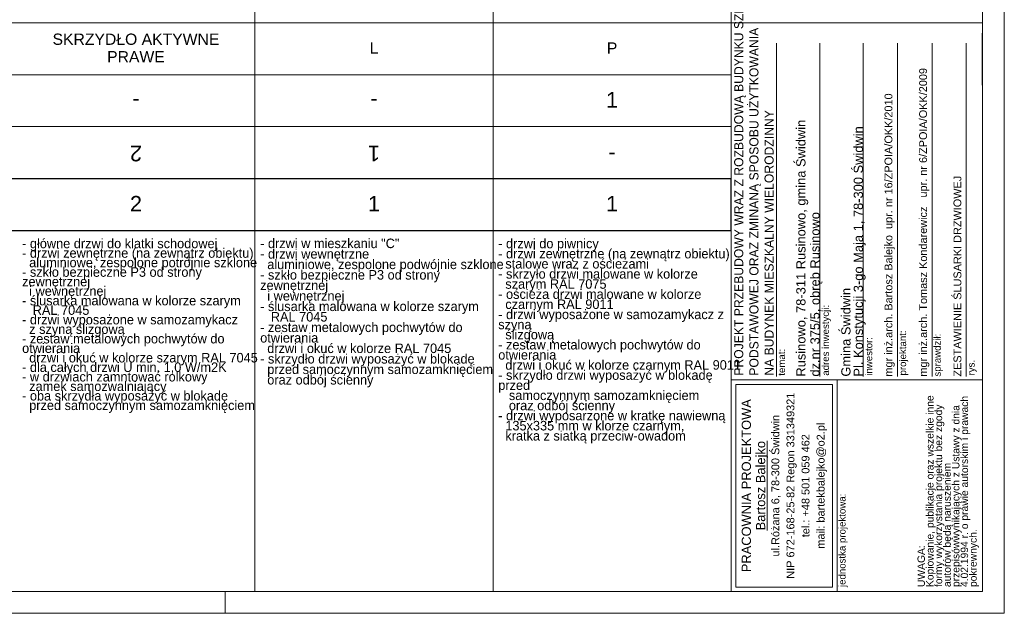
# Model space of a CAD drawing. Extents: x -130919 to -54459, y 5277 to 20371.
# Tile 7 of 11: x -93613 to -82239, y 5521 to 12375. Entities that reach past the tile are written whole.
import ezdxf

# ---------------------------------------------------------------- set-up
doc = ezdxf.new("R2010")
doc.units = 0
doc.header["$MEASUREMENT"] = 0
for name, color, linetype, lineweight in [('Arch opisy okien_Nr_Pióra__1', 7, 'Continuous', 25), ('Arch opisy_Nr_Pióra__1', 7, 'Continuous', 25), ('Arch opisy_Nr_Pióra__21', 7, 'Continuous', 13), ('Arch opisy_Nr_Pióra__7', 7, 'Continuous', 13), ('ARCH TABELA_Nr_Pióra__1', 7, 'Continuous', 25), ('ARCH TABELA_Nr_Pióra__21', 7, 'Continuous', 13), ('ARCH TABELA_Nr_Pióra__7', 7, 'Continuous', 13)]:
    doc.layers.add(name, color=color, linetype=linetype, lineweight=lineweight)
doc.styles.add('GENERATED_STYLE_10', font='txt')
doc.styles.add('GENERATED_STYLE_2', font='arial.ttf')
doc.styles.add('GENERATED_STYLE_3', font='arial.ttf')
doc.styles.add('GENERATED_STYLE_4', font='arial.ttf')
doc.styles.add('GENERATED_STYLE_5', font='arial.ttf')
doc.styles.add('GENERATED_STYLE_6', font='arial.ttf')
doc.styles.add('GENERATED_STYLE_9', font='txt')

msp = doc.modelspace()

# ---------------------------------------------------------------- linework, layer by layer
at = {"layer": 'Arch opisy_Nr_Pióra__1', "linetype": 'Continuous'}
for p, q in [((-82488.9, 11620.6), (-82488.9, 12220.6)), ((-101638.9, 10539.8), (-85394.5, 10539.8)), ((-85394.5, 9939.8), (-85394.5, 10539.8)), ((-101638.9, 9939.8), (-85394.5, 9939.8))]:
    msp.add_line(p, q, dxfattribs=at)
at = {"layer": 'Arch opisy_Nr_Pióra__21', "linetype": 'Continuous'}
for p, q in [((-90894.5, 20120.6), (-90894.5, 5770.6)), ((-88144.5, 20120.6), (-88144.5, 5770.6)), ((-85394.5, 20120.6), (-85394.5, 5770.6)), ((-82488.9, 20120.6), (-82488.9, 5770.6)), ((-101638.9, 12339.8), (-85394.5, 12339.8)), ((-101638.9, 11739.8), (-85394.5, 11739.8)), ((-101638.9, 11139.8), (-85394.5, 11139.8)), ((-101638.9, 10539.8), (-85394.5, 10539.8))]:
    msp.add_line(p, q, dxfattribs=at)
at = {"layer": 'ARCH TABELA_Nr_Pióra__21', "linetype": 'Continuous'}
for p, q in [((-82238.9, 20370.6), (-82238.9, 5520.6)), ((-85394.5, 5770.6), (-85394.5, 14520.6)), ((-82488.9, 14520.6), (-82488.9, 8217.4)), ((-85394.5, 12339.8), (-82488.9, 12339.8)), ((-84869.9, 8253.6), (-84869.9, 12103.5)), ((-84371.1, 8253.6), (-84371.1, 12103.5)), ((-83871.1, 8253.6), (-83871.1, 12103.5)), ((-83471.1, 8253.6), (-83471.1, 12103.5)), ((-83071.1, 8253.6), (-83071.1, 12103.5)), ((-82680.1, 8253.6), (-82680.1, 12103.5)), ((-85394.5, 8217.4), (-82488.9, 8217.4)), ((-84171.1, 8217.4), (-85394.5, 8217.4)), ((-85394.5, 5770.6), (-85394.5, 8217.4)), ((-82488.9, 8217.4), (-85194.5, 8217.4)), ((-84171.1, 5770.6), (-84171.1, 8217.4)), ((-82488.9, 5770.6), (-82488.9, 8217.4)), ((-85341.3, 5823.8), (-85341.3, 8164.2)), ((-84224.3, 8164.2), (-85341.3, 8164.2)), ((-84224.3, 5823.8), (-84224.3, 8164.2)), ((-84224.3, 5823.8), (-85341.3, 5823.8)), ((-101638.9, 5770.6), (-82488.9, 5770.6)), ((-91238.9, 5520.6), (-91238.9, 5770.6)), ((-91238.9, 5520.6), (-91238.9, 5770.6)), ((-91238.9, 5520.6), (-91238.9, 5770.6)), ((-82488.9, 5770.6), (-85394.5, 5770.6)), ((-84171.1, 5770.6), (-85394.5, 5770.6)), ((-82238.9, 5520.6), (-103138.9, 5520.6))]:
    msp.add_line(p, q, dxfattribs=at)

# ---------------------------------------------------------------- texts
at = {"layer": 'Arch opisy okien_Nr_Pióra__1', "linetype": 'Continuous', "insert": (-92269.5, 12214.3), "char_height": 130, "width": 2370.8, "attachment_point": 2, "line_spacing_factor": 0.933337, "style": 'GENERATED_STYLE_2'}
msp.add_mtext('{SKRZYDŁO AKTYWNE PRAWE}', dxfattribs=at)
at = {"layer": 'Arch opisy okien_Nr_Pióra__1', "linetype": 'Continuous', "attachment_point": 2}
for s, insert, char_height, style in [('{L}', (-89519.5, 12112.2), 130, 'GENERATED_STYLE_2'), ('{P}', (-86769.5, 12112.2), 130, 'GENERATED_STYLE_2'), ('{1}', (-86769.5, 11540.1), 180, 'GENERATED_STYLE_2'), ('{-}', (-86769.5, 10940.1), 180, 'GENERATED_STYLE_2'), ('{2}', (-92269.5, 10340.1), 180, 'GENERATED_STYLE_3'), ('{1}', (-89519.5, 10340.1), 180, 'GENERATED_STYLE_3'), ('{1}', (-86769.5, 10340.1), 180, 'GENERATED_STYLE_3')]:
    msp.add_mtext(s, dxfattribs=dict(at, insert=insert, char_height=char_height, style=style))
at = {"layer": 'Arch opisy okien_Nr_Pióra__1', "linetype": 'Continuous', "char_height": 180, "attachment_point": 2, "rotation": 180, "style": 'GENERATED_STYLE_2'}
for s, insert in [('{-}', (-92269.5, 11339.5)), ('{-}', (-89519.5, 11339.5)), ('{2}', (-92269.5, 10739.5)), ('{1}', (-89519.5, 10739.5))]:
    msp.add_mtext(s, dxfattribs=dict(at, insert=insert))
at = {"layer": 'Arch opisy_Nr_Pióra__7', "linetype": 'Continuous', "char_height": 110, "width": 2690, "attachment_point": 1, "style": 'GENERATED_STYLE_9'}
for s, insert, line_spacing_factor in [('{- główne drzwi do klatki schodowej\\P- drzwi zewnętrzne (na zewnątrz obiektu) \\P  aluminiowe, zespolone potrójnie szklone\\P- szkło bezpieczne P3 od strony zewnętrznej \\P  i wewnętrznej \\P- ślusarka malowana w kolorze szarym \\P   RAL 7045 \\P- drzwi wyposażone w samozamykacz \\P  z szyną ślizgową \\P- zestaw metalowych pochwytów do otwierania \\P  drzwi i okuć w kolorze szarym RAL 7045\\P- dla całych drzwi U min. 1,0 W/m2K\\P- w drzwiach zamntować rolkowy \\P  zamek samozwalniający\\P- oba skrzydła wyposażyć w blokadę \\P  przed samoczynnym samozamknięciem}', (-93584.5, 9845.9), 0.599351), ('{- drzwi w mieszkaniu "C"\\P- drzwi wewnętrzne \\P  aluminiowe, zespolone podwójnie szklone\\P- szkło bezpieczne P3 od strony zewnętrznej \\P  i wewnętrznej \\P- ślusarka malowana w kolorze szarym \\P   RAL 7045 \\P- zestaw metalowych pochwytów do otwierania \\P  drzwi i okuć w kolorze RAL 7045\\P- skrzydło drzwi wyposażyć w blokadę \\P  przed samoczynnym samozamknięciem\\P  oraz odbój ścienny}', (-90834.5, 9847.3), 0.660777), ('{- drzwi do piwnicy\\P- drzwi zewnętrzne (na zewnątrz obiektu)\\P  stalowe wraz z ościeżami \\P- skrzyło drzwi malowane w kolorze \\P  szarym RAL 7075\\P- ościeża drzwi malowane w kolorze \\P  czarnym RAL 9011\\P- drzwi wyposażone w samozamykacz z szyną \\P  ślizgową \\P- zestaw metalowych pochwytów do otwierania \\P  drzwi i okuć w kolorze czarnym RAL 9011\\P- skrzydło drzwi wyposażyć w blokadę przed \\P   samoczynnym samozamknięciem \\P   oraz odbój ścienny\\P- drzwi wyposarzone w kratkę nawiewną \\P  135x335 mm w klorze czarnym, \\P  kratka z siatką przeciw-owadom}', (-88084.5, 9845.4), 0.63721)]:
    msp.add_mtext(s, dxfattribs=dict(at, insert=insert, line_spacing_factor=line_spacing_factor))
at = {"layer": 'ARCH TABELA_Nr_Pióra__1', "linetype": 'Continuous', "attachment_point": 7, "rotation": 90}
for s, insert, char_height, line_spacing_factor, style in [('{\\pt11271.2;PROJEKT PRZEBUDOWY WRAZ Z ROZBUDOWĄ BUDYNKU SZKOŁY \\P\\pt11271.2;PODSTAWOWEJ ORAZ ZMINANĄ SPOSOBU UŻYTKOWANIA \\P\\pt11271.2;NA BUDYNEK MIESZKALNY WIELORODZINNY}', (-84902, 8264.2), 105, 1.001884, 'GENERATED_STYLE_10'), ('{Rusinowo, 78-311 Rusinowo, gmina Świdwin \\Pdz.nr 375/5, obręb Rusinowo}', (-84340.4, 8253.6), 106.383, 0.918867, 'GENERATED_STYLE_4'), ('{Gmina Świdwin\\PPl. Konstytucji 3-go Maja 1, 78-300 Świdwin}', (-83840.4, 8253.6), 106.383, 0.807442, 'GENERATED_STYLE_4')]:
    msp.add_mtext(s, dxfattribs=dict(at, insert=insert, char_height=char_height, line_spacing_factor=line_spacing_factor, style=style))
at = {"layer": 'ARCH TABELA_Nr_Pióra__1', "linetype": 'Continuous', "insert": (-82825.4, 8253.6), "char_height": 90, "attachment_point": 1, "rotation": 90, "style": 'GENERATED_STYLE_5'}
msp.add_mtext('{ZESTAWIENIE ŚLUSARKI DRZWIOWEJ}', dxfattribs=at)
at = {"layer": 'ARCH TABELA_Nr_Pióra__7', "linetype": 'Continuous', "attachment_point": 1, "rotation": 90, "style": 'GENERATED_STYLE_4'}
for s, insert, char_height in [('{mgr inż.arch. Tomasz Kondarewicz   upr. nr 6/ZPOIA/OKK/2009}', (-83222, 8253.6), 90), ('{mgr inż.arch. Bartosz Balejko  upr. nr 16/ZPOIA/OKK/2010}', (-83622, 8253.6), 90), ('{adres inwestycji:}', (-84344.3, 8264.2), 79.79), ('{projektant:}', (-83452.8, 8266.5), 79.79), ('{sprawdził:}', (-83052.8, 8253.6), 79.79), ('{inwestor:}', (-83844.3, 8264.2), 79.79), ('{temat:}', (-84851.6, 8264.2), 79.79), ('{rys.}', (-82661.9, 8266.5), 79.79), ('{jednostka projektowa:}', (-84152.8, 5823.8), 79.79)]:
    msp.add_mtext(s, dxfattribs=dict(at, insert=insert, char_height=char_height))
at = {"layer": 'ARCH TABELA_Nr_Pióra__7', "linetype": 'Continuous', "rotation": 90, "style": 'GENERATED_STYLE_4'}
for s, insert, char_height, width, attachment_point, line_spacing_factor in [('{ul.Różana 6, 78-300 Świdwin\\PNIP 672-168-25-82 Regon 331349321\\Ptel.: +48 501 059 462\\Pmail: bartekbalejko@o2.pl}', (-84928.8, 6994), 90.426, 2340.426, 2, 1.156383), ('{UWAGA:\\PKopiowanie, publikacje oraz wszelkie inne formy wykorzystania projektu bez zgody autorów będą naruszeniem przepisówwynikających z Ustawy z dnia 4.02.1994 r. o prawie autorskim i prawach pokrewnych.}', (-83241.5, 5823.8), 85.1064, 2241.704, 1, 0.703415)]:
    msp.add_mtext(s, dxfattribs=dict(at, insert=insert, char_height=char_height, width=width, attachment_point=attachment_point, line_spacing_factor=line_spacing_factor))
at = {"layer": 'ARCH TABELA_Nr_Pióra__7', "linetype": 'Continuous', "insert": (-85272, 6994), "char_height": 106.383, "attachment_point": 2, "rotation": 90, "line_spacing_factor": 0.926719, "style": 'GENERATED_STYLE_6'}
msp.add_mtext('{PRACOWNIA PROJEKTOWA\\P\\LBartosz Balejko}', dxfattribs=at)

doc.saveas('drawing.dxf')
